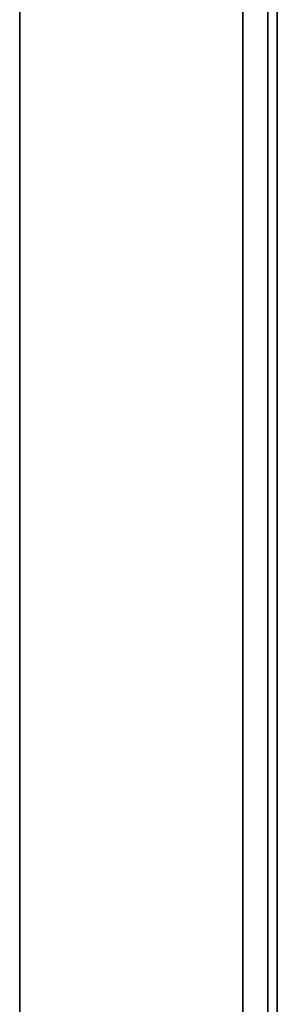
# Model space of a CAD drawing. Header units: millimetres. Extents: x 0 to 2100, y 0 to 1485.
# Tile 31 of 32: x 1827 to 1842, y 1094 to 1151. Entities that reach past the tile are written whole.
import ezdxf

# ---------------------------------------------------------------- set-up
doc = ezdxf.new("R2010")
doc.units = ezdxf.units.MM
doc.header["$LTSCALE"] = 5
doc.layers.add('Sichtbare Kanten(ISO)', color=7, linetype='Continuous', lineweight=35)

msp = doc.modelspace()

# ---------------------------------------------------------------- linework, layer by layer
at = {"layer": 'Sichtbare Kanten(ISO)'}
for p, q in [((1842.19, 1289.414), (1842.19, 1025.114)), ((1840.19, 1288.264), (1840.19, 1026.264)), ((1841.64, 1285.964), (1841.64, 1028.564)), ((1842.19, 1285.664), (1842.19, 1028.864)), ((1827.19, 1284.614), (1827.19, 1029.914))]:
    msp.add_line(p, q, dxfattribs=at)

doc.saveas('drawing.dxf')
